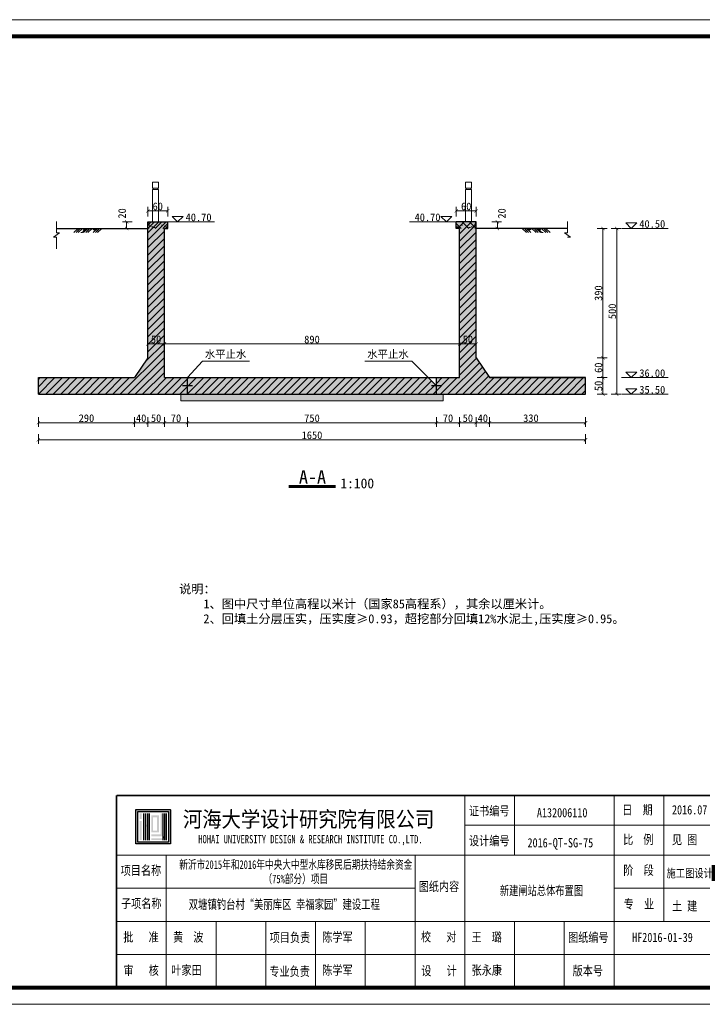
# Model space of a CAD drawing. Extents: x -13074 to 1448651, y 3648755 to 8081248.
# Tile 3 of 173: x 466151 to 466357, y 3853831 to 3854128. Entities that reach past the tile are written whole.
import ezdxf

# ---------------------------------------------------------------- set-up
doc = ezdxf.new("R2010")
doc.units = 0
doc.header["$PDMODE"] = 32
doc.header["$PDSIZE"] = 0.2
doc.layers.get('0').update_dxf_attribs({"linetype": 'CONTINUOUS'})
doc.layers.get('Defpoints').update_dxf_attribs({"linetype": 'CONTINUOUS'})
for name, color, linetype, lineweight in [('0.09折线', 6, 'CONTINUOUS', 9), ('0.09标注线', 3, 'CONTINUOUS', 9), ('0.13填充', 8, 'CONTINUOUS', 9), ('0.30粗线', 7, 'CONTINUOUS', 30), ('SHEET', 1, 'CONTINUOUS', 15), ('文字', 7, 'CONTINUOUS', 15), ('新建路', 7, 'CONTINUOUS', 40), ('细实线', 3, 'CONTINUOUS', 20)]:
    doc.layers.add(name, color=color, linetype=linetype, lineweight=lineweight)
doc.layers.add('HOHAITK', color=7, linetype='CONTINUOUS')
doc.styles.add('-仿宋_GB2312', font='FangSong_GB2312.ttf')
doc.styles.add('FHZ', font='FangSong_GB2312.ttf', dxfattribs={"width": 0.707, "height": 300})
doc.styles.add('HOHAITK', font='simhei.ttf')
doc.dimstyles.new('zzzz STANDARD', dxfattribs={"dimtxt": 2.3, "dimasz": 1, "dimexe": 1.25, "dimexo": 1.5, "dimgap": 0.2, "dimtad": 1, "dimdec": 0, "dimlfac": 10, "dimzin": 0, "dimdsep": 46, "dimtxsty": '-仿宋_GB2312', "dimblk": 'ARCHTICK', "dimcen": 0.09, "dimadec": 0, "dimazin": 0, "dimtfac": 1, "dimtdec": 0, "dimtix": 1, "dimtmove": 2, "dimatfit": 3, "dimfxl": 1.7, "dimfxlon": 1, "dimtolj": 1, "dimtzin": 0, "dimlwd": 9, "dimlwe": 9, "dimarcsym": 0})

# ---------------------------------------------------------------- blocks, each defined once
blk = doc.blocks.new('c')
at = {"layer": 'HOHAITK', "ltscale": 1000}
h = blk.add_hatch(color=7, dxfattribs=at)
h.paths.add_polyline_path([(566402.2, 3845782.65, 0.414214), (566402.38, 3845782.82), (566402.38, 3845803.27, 0.414214), (566402.2, 3845803.44), (566381.75, 3845803.44, 0.414214), (566381.58, 3845803.27), (566381.58, 3845782.82, 0.414214), (566381.75, 3845782.65)])
h.paths.add_polyline_path([(566382.73, 3845783.8), (566382.73, 3845802.29), (566401.22, 3845802.29), (566401.22, 3845783.8)], flags=16)
at = {"layer": 'HOHAITK'}
h = blk.add_hatch(color=7, dxfattribs=at)
h.paths.add_polyline_path([(566385.04, 3845801.13), (566383.89, 3845801.13), (566383.89, 3845799.98), (566385.04, 3845799.98)])
h.paths.add_polyline_path([(566385.04, 3845799.98), (566383.89, 3845799.98), (566383.89, 3845798.82), (566385.04, 3845798.82)])
h.paths.add_polyline_path([(566385.04, 3845798.82), (566383.89, 3845798.82), (566383.89, 3845797.67), (566385.04, 3845797.67)])
h.paths.add_polyline_path([(566385.04, 3845796.51), (566383.89, 3845796.51), (566383.89, 3845795.36), (566385.04, 3845795.36)])
h.paths.add_polyline_path([(566385.04, 3845795.36), (566383.89, 3845795.36), (566383.89, 3845794.2), (566385.04, 3845794.2)])
h.paths.add_polyline_path([(566385.04, 3845794.2), (566383.89, 3845794.2), (566383.89, 3845793.05), (566385.04, 3845793.05)])
h.paths.add_polyline_path([(566385.04, 3845793.05), (566383.89, 3845793.05), (566383.89, 3845791.89), (566385.04, 3845791.89)])
h.paths.add_polyline_path([(566385.04, 3845791.89), (566383.89, 3845791.89), (566383.89, 3845790.73), (566385.04, 3845790.73)])
h.paths.add_polyline_path([(566385.04, 3845790.73), (566383.89, 3845790.73), (566383.89, 3845789.58), (566385.04, 3845789.58)])
h.paths.add_polyline_path([(566385.04, 3845789.58), (566383.89, 3845789.58), (566383.89, 3845788.42), (566385.04, 3845788.42)])
h.paths.add_polyline_path([(566385.04, 3845788.42), (566383.89, 3845788.42), (566383.89, 3845787.27), (566385.04, 3845787.27)])
h.paths.add_polyline_path([(566385.04, 3845787.27), (566383.89, 3845787.27), (566383.89, 3845786.11), (566385.04, 3845786.11)])
h.paths.add_polyline_path([(566385.04, 3845786.11), (566383.89, 3845786.11), (566383.89, 3845784.96), (566385.04, 3845784.96)])
h = blk.add_hatch(color=7, dxfattribs=at)
h.paths.add_polyline_path([(566387.36, 3845801.13), (566386.2, 3845801.13), (566386.2, 3845799.98), (566387.36, 3845799.98)])
h.paths.add_polyline_path([(566387.36, 3845799.98), (566386.2, 3845799.98), (566386.2, 3845798.82), (566387.36, 3845798.82)])
h.paths.add_polyline_path([(566387.36, 3845798.82), (566386.2, 3845798.82), (566386.2, 3845797.67), (566387.36, 3845797.67)])
h.paths.add_polyline_path([(566387.36, 3845797.67), (566386.2, 3845797.67), (566386.2, 3845796.51), (566387.36, 3845796.51)])
h.paths.add_polyline_path([(566387.36, 3845796.51), (566386.2, 3845796.51), (566386.2, 3845795.36), (566387.36, 3845795.36)])
h.paths.add_polyline_path([(566387.36, 3845795.36), (566386.2, 3845795.36), (566386.2, 3845794.2), (566387.36, 3845794.2)])
h.paths.add_polyline_path([(566387.36, 3845794.2), (566386.2, 3845794.2), (566386.2, 3845793.05), (566387.36, 3845793.05)])
h.paths.add_polyline_path([(566387.36, 3845793.05), (566386.2, 3845793.05), (566386.2, 3845791.89), (566387.36, 3845791.89)])
h.paths.add_polyline_path([(566387.36, 3845791.89), (566386.2, 3845791.89), (566386.2, 3845790.73), (566387.36, 3845790.73)])
h.paths.add_polyline_path([(566387.36, 3845790.73), (566386.2, 3845790.73), (566386.2, 3845789.58), (566387.36, 3845789.58)])
h.paths.add_polyline_path([(566387.36, 3845789.58), (566386.2, 3845789.58), (566386.2, 3845788.42), (566387.36, 3845788.42)])
h.paths.add_polyline_path([(566387.36, 3845788.42), (566386.2, 3845788.42), (566386.2, 3845787.27), (566387.36, 3845787.27)])
h.paths.add_polyline_path([(566387.36, 3845787.27), (566386.2, 3845787.27), (566386.2, 3845786.11), (566387.36, 3845786.11)])
h.paths.add_polyline_path([(566387.36, 3845786.11), (566386.2, 3845786.11), (566386.2, 3845784.96), (566387.36, 3845784.96)])
h = blk.add_hatch(color=7, dxfattribs=at)
h.paths.add_polyline_path([(566388.51, 3845794.2), (566387.36, 3845794.2), (566387.36, 3845793.05), (566388.51, 3845793.05)])
h.paths.add_polyline_path([(566389.67, 3845794.2), (566388.51, 3845794.2), (566388.51, 3845793.05), (566389.67, 3845793.05)])
h.paths.add_polyline_path([(566389.67, 3845795.36), (566388.51, 3845795.36), (566388.51, 3845794.2), (566389.67, 3845794.2)])
h.paths.add_polyline_path([(566389.67, 3845796.51), (566388.51, 3845796.51), (566388.51, 3845795.36), (566389.67, 3845795.36)])
h.paths.add_polyline_path([(566389.67, 3845797.67), (566388.51, 3845797.67), (566388.51, 3845796.51), (566389.67, 3845796.51)])
h.paths.add_polyline_path([(566389.67, 3845798.82), (566388.51, 3845798.82), (566388.51, 3845797.67), (566389.67, 3845797.67)])
h.paths.add_polyline_path([(566389.67, 3845799.98), (566388.51, 3845799.98), (566388.51, 3845798.82), (566389.67, 3845798.82)])
h.paths.add_polyline_path([(566389.67, 3845801.13), (566388.51, 3845801.13), (566388.51, 3845799.98), (566389.67, 3845799.98)])
h.paths.add_polyline_path([(566389.67, 3845793.05), (566388.51, 3845793.05), (566388.51, 3845791.89), (566389.67, 3845791.89)])
h.paths.add_polyline_path([(566389.67, 3845791.89), (566388.51, 3845791.89), (566388.51, 3845790.73), (566389.67, 3845790.73)])
h.paths.add_polyline_path([(566389.67, 3845790.73), (566388.51, 3845790.73), (566388.51, 3845789.58), (566389.67, 3845789.58)])
h.paths.add_polyline_path([(566389.67, 3845789.58), (566388.51, 3845789.58), (566388.51, 3845788.42), (566389.67, 3845788.42)])
h.paths.add_polyline_path([(566389.67, 3845788.42), (566388.51, 3845788.42), (566388.51, 3845787.27), (566389.67, 3845787.27)])
h.paths.add_polyline_path([(566389.67, 3845787.27), (566388.51, 3845787.27), (566388.51, 3845786.11), (566389.67, 3845786.11)])
h.paths.add_polyline_path([(566389.67, 3845786.11), (566388.51, 3845786.11), (566388.51, 3845784.96), (566389.67, 3845784.96)])
h = blk.add_hatch(color=7, dxfattribs=at)
h.paths.add_polyline_path([(566391.98, 3845788.42), (566390.82, 3845788.42), (566390.82, 3845787.27), (566391.98, 3845787.27)])
h.paths.add_polyline_path([(566393.13, 3845788.42), (566391.98, 3845788.42), (566391.98, 3845787.27), (566393.13, 3845787.27)])
h.paths.add_polyline_path([(566394.29, 3845788.42), (566393.13, 3845788.42), (566393.13, 3845787.27), (566394.29, 3845787.27)])
h.paths.add_polyline_path([(566395.44, 3845788.42), (566394.29, 3845788.42), (566394.29, 3845787.27), (566395.44, 3845787.27)])
h.paths.add_polyline_path([(566396.6, 3845788.42), (566395.44, 3845788.42), (566395.44, 3845787.27), (566396.6, 3845787.27)])
h.paths.add_polyline_path([(566397.75, 3845788.42), (566396.6, 3845788.42), (566396.6, 3845787.27), (566397.75, 3845787.27)])
h.paths.add_polyline_path([(566397.75, 3845789.58), (566396.6, 3845789.58), (566396.6, 3845788.42), (566397.75, 3845788.42)])
h.paths.add_polyline_path([(566397.75, 3845790.73), (566396.6, 3845790.73), (566396.6, 3845789.58), (566397.75, 3845789.58)])
h.paths.add_polyline_path([(566397.75, 3845791.89), (566396.6, 3845791.89), (566396.6, 3845790.73), (566397.75, 3845790.73)])
h.paths.add_polyline_path([(566397.75, 3845793.05), (566396.6, 3845793.05), (566396.6, 3845791.89), (566397.75, 3845791.89)])
h.paths.add_polyline_path([(566397.75, 3845794.2), (566396.6, 3845794.2), (566396.6, 3845793.05), (566397.75, 3845793.05)])
h.paths.add_polyline_path([(566397.75, 3845795.36), (566396.6, 3845795.36), (566396.6, 3845794.2), (566397.75, 3845794.2)])
h.paths.add_polyline_path([(566397.75, 3845796.51), (566396.6, 3845796.51), (566396.6, 3845795.36), (566397.75, 3845795.36)])
h.paths.add_polyline_path([(566397.75, 3845797.67), (566396.6, 3845797.67), (566396.6, 3845796.51), (566397.75, 3845796.51)])
h.paths.add_polyline_path([(566397.75, 3845798.82), (566396.6, 3845798.82), (566396.6, 3845797.67), (566397.75, 3845797.67)])
h.paths.add_polyline_path([(566397.75, 3845799.98), (566396.6, 3845799.98), (566396.6, 3845798.82), (566397.75, 3845798.82)])
h.paths.add_polyline_path([(566397.75, 3845801.13), (566396.6, 3845801.13), (566396.6, 3845799.98), (566397.75, 3845799.98)])
h.paths.add_polyline_path([(566391.98, 3845786.11), (566390.82, 3845786.11), (566390.82, 3845784.96), (566391.98, 3845784.96)])
h.paths.add_polyline_path([(566393.13, 3845786.11), (566391.98, 3845786.11), (566391.98, 3845784.96), (566393.13, 3845784.96)])
h.paths.add_polyline_path([(566394.29, 3845786.11), (566393.13, 3845786.11), (566393.13, 3845784.96), (566394.29, 3845784.96)])
h.paths.add_polyline_path([(566395.44, 3845786.11), (566394.29, 3845786.11), (566394.29, 3845784.96), (566395.44, 3845784.96)])
h.paths.add_polyline_path([(566396.6, 3845786.11), (566395.44, 3845786.11), (566395.44, 3845784.96), (566396.6, 3845784.96)])
h.paths.add_polyline_path([(566397.75, 3845786.11), (566396.6, 3845786.11), (566396.6, 3845784.96), (566397.75, 3845784.96)])
h.paths.add_polyline_path([(566398.91, 3845786.11), (566397.75, 3845786.11), (566397.75, 3845784.96), (566398.91, 3845784.96)])
h.paths.add_polyline_path([(566400.07, 3845786.11), (566398.91, 3845786.11), (566398.91, 3845784.96), (566400.07, 3845784.96)])
h.paths.add_polyline_path([(566400.07, 3845787.27), (566398.91, 3845787.27), (566398.91, 3845786.11), (566400.07, 3845786.11)])
h.paths.add_polyline_path([(566400.07, 3845788.42), (566398.91, 3845788.42), (566398.91, 3845787.27), (566400.07, 3845787.27)])
h.paths.add_polyline_path([(566400.07, 3845789.58), (566398.91, 3845789.58), (566398.91, 3845788.42), (566400.07, 3845788.42)])
h.paths.add_polyline_path([(566400.07, 3845790.73), (566398.91, 3845790.73), (566398.91, 3845789.58), (566400.07, 3845789.58)])
h.paths.add_polyline_path([(566400.07, 3845791.89), (566398.91, 3845791.89), (566398.91, 3845790.73), (566400.07, 3845790.73)])
h.paths.add_polyline_path([(566400.07, 3845793.05), (566398.91, 3845793.05), (566398.91, 3845791.89), (566400.07, 3845791.89)])
h.paths.add_polyline_path([(566400.07, 3845794.2), (566398.91, 3845794.2), (566398.91, 3845793.05), (566400.07, 3845793.05)])
h.paths.add_polyline_path([(566400.07, 3845795.36), (566398.91, 3845795.36), (566398.91, 3845794.2), (566400.07, 3845794.2)])
h.paths.add_polyline_path([(566400.07, 3845796.51), (566398.91, 3845796.51), (566398.91, 3845795.36), (566400.07, 3845795.36)])
h.paths.add_polyline_path([(566400.07, 3845797.67), (566398.91, 3845797.67), (566398.91, 3845796.51), (566400.07, 3845796.51)])
h.paths.add_polyline_path([(566400.07, 3845798.82), (566398.91, 3845798.82), (566398.91, 3845797.67), (566400.07, 3845797.67)])
h.paths.add_polyline_path([(566400.07, 3845799.98), (566398.91, 3845799.98), (566398.91, 3845798.82), (566400.07, 3845798.82)])
h.paths.add_polyline_path([(566400.07, 3845801.13), (566398.91, 3845801.13), (566398.91, 3845799.98), (566400.07, 3845799.98)])
h = blk.add_hatch(color=7, dxfattribs=at)
h.paths.add_polyline_path([(566391.98, 3845790.73), (566390.82, 3845790.73), (566390.82, 3845789.58), (566391.98, 3845789.58)])
h.paths.add_polyline_path([(566393.13, 3845790.73), (566391.98, 3845790.73), (566391.98, 3845789.58), (566393.13, 3845789.58)])
h.paths.add_polyline_path([(566394.29, 3845790.73), (566393.13, 3845790.73), (566393.13, 3845789.58), (566394.29, 3845789.58)])
h.paths.add_polyline_path([(566395.44, 3845790.73), (566394.29, 3845790.73), (566394.29, 3845789.58), (566395.44, 3845789.58)])
h.paths.add_polyline_path([(566395.44, 3845791.89), (566394.29, 3845791.89), (566394.29, 3845790.73), (566395.44, 3845790.73)])
h.paths.add_polyline_path([(566395.44, 3845793.05), (566394.29, 3845793.05), (566394.29, 3845791.89), (566395.44, 3845791.89)])
h.paths.add_polyline_path([(566395.44, 3845794.2), (566394.29, 3845794.2), (566394.29, 3845793.05), (566395.44, 3845793.05)])
h.paths.add_polyline_path([(566395.44, 3845795.36), (566394.29, 3845795.36), (566394.29, 3845794.2), (566395.44, 3845794.2)])
h.paths.add_polyline_path([(566395.44, 3845796.51), (566394.29, 3845796.51), (566394.29, 3845795.36), (566395.44, 3845795.36)])
h.paths.add_polyline_path([(566395.44, 3845797.67), (566394.29, 3845797.67), (566394.29, 3845796.51), (566395.44, 3845796.51)])
h.paths.add_polyline_path([(566395.44, 3845798.82), (566394.29, 3845798.82), (566394.29, 3845797.67), (566395.44, 3845797.67)])
h.paths.add_polyline_path([(566395.44, 3845799.98), (566394.29, 3845799.98), (566394.29, 3845798.82), (566395.44, 3845798.82)])
h.paths.add_polyline_path([(566394.29, 3845799.98), (566393.13, 3845799.98), (566393.13, 3845798.82), (566394.29, 3845798.82)])
h.paths.add_polyline_path([(566393.13, 3845799.98), (566391.98, 3845799.98), (566391.98, 3845798.82), (566393.13, 3845798.82)])
h.paths.add_polyline_path([(566391.98, 3845799.98), (566390.82, 3845799.98), (566390.82, 3845798.82), (566391.98, 3845798.82)])
h.paths.add_polyline_path([(566391.98, 3845798.82), (566390.82, 3845798.82), (566390.82, 3845797.67), (566391.98, 3845797.67)])
h.paths.add_polyline_path([(566391.98, 3845797.67), (566390.82, 3845797.67), (566390.82, 3845796.51), (566391.98, 3845796.51)])
h.paths.add_polyline_path([(566391.98, 3845796.51), (566390.82, 3845796.51), (566390.82, 3845795.36), (566391.98, 3845795.36)])
h.paths.add_polyline_path([(566391.98, 3845795.36), (566390.82, 3845795.36), (566390.82, 3845794.2), (566391.98, 3845794.2)])
h.paths.add_polyline_path([(566391.98, 3845794.2), (566390.82, 3845794.2), (566390.82, 3845793.05), (566391.98, 3845793.05)])
h.paths.add_polyline_path([(566391.98, 3845793.05), (566390.82, 3845793.05), (566390.82, 3845791.89), (566391.98, 3845791.89)])
h.paths.add_polyline_path([(566391.98, 3845791.89), (566390.82, 3845791.89), (566390.82, 3845790.73), (566391.98, 3845790.73)])
blk.add_hatch(color=7, dxfattribs=at).paths.add_polyline_path([(566398.91, 3845787.27), (566397.75, 3845787.27), (566397.75, 3845786.11), (566398.91, 3845786.11)])
at = {"layer": 'HOHAITK', "color": 7}
for p, q in [((566386.2, 3845801.13), (566386.2, 3845784.96)), ((566387.36, 3845801.13), (566387.36, 3845784.96)), ((566388.51, 3845801.13), (566388.51, 3845784.96)), ((566389.67, 3845801.13), (566389.67, 3845784.96)), ((566397.75, 3845801.13), (566397.75, 3845784.96)), ((566398.91, 3845801.13), (566398.91, 3845784.96)), ((566400.07, 3845784.96), (566400.07, 3845801.13))]:
    blk.add_line(p, q, dxfattribs=at)
for points in [[(566381.75, 3845803.44), (566402.2, 3845803.44, -0.414214), (566402.38, 3845803.27), (566402.38, 3845782.82, -0.414214), (566402.2, 3845782.65), (566381.75, 3845782.65, -0.414214), (566381.58, 3845782.82), (566381.58, 3845803.27, -0.414214)], [(566382.91, 3845802.29), (566401.05, 3845802.29, -0.414214), (566401.22, 3845802.11), (566401.22, 3845783.98, -0.414214), (566401.05, 3845783.8), (566382.91, 3845783.8, -0.414214), (566382.73, 3845783.98), (566382.73, 3845802.11, -0.414214)]]:
    blk.add_lwpolyline(points, format="xyb", close=True, dxfattribs=at)
at = {"layer": 'SHEET', "color": 7}
for p, q in [((566579.92, 3845775.93), (566579.92, 3845811.92)), ((566609.92, 3845775.93), (566609.92, 3845811.92)), ((566669.92, 3845775.93), (566669.92, 3845811.92)), ((566699.92, 3845735.93), (566699.92, 3845811.92)), ((566729.91, 3845793.92), (566579.92, 3845793.92)), ((566369.93, 3845775.93), (566729.91, 3845775.93)), ((566369.93, 3845695.93), (566369.93, 3845775.93)), ((566369.93, 3845775.93), (566519.92, 3845775.93)), ((566399.93, 3845695.93), (566399.93, 3845775.93)), ((566549.92, 3845695.93), (566549.92, 3845775.93)), ((566579.92, 3845695.93), (566579.92, 3845775.93)), ((566669.92, 3845695.93), (566669.92, 3845775.93)), ((566669.92, 3845735.93), (566669.92, 3845775.93)), ((566369.93, 3845755.93), (566549.92, 3845755.93)), ((566669.92, 3845755.93), (566729.91, 3845755.93)), ((566369.93, 3845735.93), (566729.91, 3845735.93)), ((566429.93, 3845695.93), (566429.93, 3845735.93)), ((566459.93, 3845695.93), (566459.93, 3845735.93)), ((566489.92, 3845695.93), (566489.92, 3845735.93)), ((566519.92, 3845695.93), (566519.92, 3845735.93)), ((566609.92, 3845695.93), (566609.92, 3845735.93)), ((566639.92, 3845695.93), (566639.92, 3845735.93)), ((566369.93, 3845715.93), (566729.91, 3845715.93)), ((566369.93, 3845715.93), (566729.91, 3845715.93))]:
    blk.add_line(p, q, dxfattribs=at)
at = {"layer": 'SHEET', "color": 5}
blk.add_lwpolyline([(566739.91, 3845685.93), (565899.95, 3845685.93), (565899.95, 3846279.9), (566739.91, 3846279.9)], close=True, dxfattribs=at)
at = {"layer": 'SHEET', "color": 5, "const_width": 2.4}
blk.add_lwpolyline([(565949.95, 3846269.9), (566729.91, 3846269.9), (566729.91, 3845695.93), (565949.95, 3845695.93)], close=True, dxfattribs=at)
at = {"layer": 'SHEET', "color": 7, "const_width": 1}
for points in [[(566369.93, 3845695.93), (566369.93, 3845811.92)], [(566369.93, 3845811.92), (566729.91, 3845811.92)]]:
    blk.add_lwpolyline(points, dxfattribs=at)
at = {"layer": 'HOHAITK', "color": 7, "style": 'HOHAITK'}
for s, height, width, p in [('河海大学设计研究院有限公司', 9.4996, 0.9, (566409.94, 3845792.83)), ('HOHAI UNIVERSITY DESIGN & RESEARCH INSTITUTE CO.,LTD.', 4.9998, 0.75, (566419.24, 3845783.05))]:
    blk.add_text(s, height=height, dxfattribs=dict(at, width=width)).set_placement(p)
at = {"layer": 'SHEET', "color": 7, "style": 'FHZ', "width": 0.8}
for s, height, p in [('证书编号', 5.6, (566582.42, 3845799.82)), ('日  期', 5.6, (566674.83, 3845800.46)), ('2016.07', 5.6, (566704.83, 3845800.46)), ('A132006110', 5.6, (566623.38, 3845798.75)), ('设计编号', 5.6, (566582.43, 3845781.82)), ('比  例', 5.6, (566675.36, 3845782.58)), ('见 图', 5.6, (566704.83, 3845782.47)), ('2016-QT-SG-75', 5.5998, (566617.72, 3845780.6)), ('项目名称', 5.6, (566372.4, 3845763.95)), ('阶  段', 5.6, (566675.49, 3845764.04)), ('施工图设计', 5, (566701.52, 3845762.47)), ('图纸内容', 5.6, (566552.1, 3845754.23)), ('子项名称', 5.6, (566372.61, 3845743.95)), ('专  业', 5.6, (566675.74, 3845743.69)), ('土 建', 5.6, (566704.83, 3845742.47)), ('批   准', 5.6, (566373.99, 3845723.72)), ('黄  波', 5.6, (566403.99, 3845723.72)), ('项目负责', 5.6, (566462.24, 3845723.47)), ('陈学军', 5.6, (566493.98, 3845723.72)), ('校   对', 5.6, (566553.46, 3845723.85)), ('王  璐', 5.6, (566583.98, 3845723.72)), ('图纸编号', 5.6, (566642.16, 3845723.51)), ('HF2016-01-39', 5.5998, (566680.82, 3845723.51)), ('审   核', 5.6, (566374.06, 3845703.6)), ('叶家田', 5.6, (566402.95, 3845703.72)), ('专业负责', 5.6, (566462.1, 3845703)), ('陈学军', 5.6, (566493.98, 3845703.72)), ('设   计', 5.6, (566553.69, 3845703.37)), ('张永康', 5.6, (566583.98, 3845703.72)), ('版本号', 5.6, (566644.93, 3845703.37))]:
    blk.add_text(s, height=height, dxfattribs=at).set_placement(p)
at = {"layer": 'SHEET', "color": 7, "char_height": 5.5998, "attachment_point": 5, "style": 'FHZ'}
for s, insert, width in [('{\\H0.9259X;\\W0.72;新沂市2015年和2016年中央大中型水库移民后期扶持结余资金 （75%部分）项目  \\H1.08X;            }', (566478.01, 3845765.56), 149.9938), ('{\\W0.71;新建闸站总体布置图}', (566626.11, 3845754.26), 89.9963), ('{\\W0.72;双塘镇钓台村“美丽库区 幸福家园”建设工程}', (566471.09, 3845745.93), 149.9938)]:
    blk.add_mtext(s, dxfattribs=dict(at, insert=insert, width=width))
blk = doc.blocks.new('_ARCHTICK')
at = {"color": 0, "linetype": 'ByBlock', "const_width": 0.15}
blk.add_lwpolyline([(-0.5, -0.5), (0.5, 0.5)], dxfattribs=at)
blk = doc.blocks.new('*D1273')
at = {"layer": 'Defpoints', "color": 0, "linetype": 'Continuous', "lineweight": 13}
for p in [(466288.92, 3854064.58), (466321.92, 3854014.58), (466331.3, 3854014.58)]:
    blk.add_point(p, dxfattribs=at)
at = {"layer": '新建路', "color": 0, "linetype": 'Continuous', "lineweight": 9}
for p, q in [((466329.6, 3854064.58), (466332.55, 3854064.58)), ((466331.3, 3854064.58), (466331.3, 3854014.58)), ((466329.6, 3854014.58), (466332.55, 3854014.58))]:
    blk.add_line(p, q, dxfattribs=at)
for p, rotation in [((466331.3, 3854064.58), 90), ((466331.3, 3854014.58), 270)]:
    blk.add_blockref('_ARCHTICK', p, dxfattribs=dict(at, rotation=rotation))
at = {"layer": '新建路', "color": 0, "linetype": 'Continuous', "lineweight": 13, "insert": (466329.95, 3854039.58), "char_height": 2.3, "attachment_point": 5, "rotation": 90, "style": '-仿宋_GB2312'}
blk.add_mtext('\\A1;500', dxfattribs=at)
blk = doc.blocks.new('*D1336')
at = {"layer": 'Defpoints', "color": 0, "linetype": 'Continuous', "lineweight": 13}
for p in [(466189.92, 3854069.88), (466189.92, 3854066.58), (466195.92, 3854066.58)]:
    blk.add_point(p, dxfattribs=at)
at = {"layer": '新建路', "color": 0, "linetype": 'Continuous', "lineweight": 9}
for p, q in [((466189.92, 3854068.18), (466189.92, 3854071.13)), ((466195.92, 3854068.18), (466195.92, 3854071.13)), ((466195.92, 3854069.88), (466189.92, 3854069.88))]:
    blk.add_line(p, q, dxfattribs=at)
at = {"layer": '新建路', "color": 0, "linetype": 'Continuous', "lineweight": 9, "rotation": 180}
blk.add_blockref('_ARCHTICK', (466189.92, 3854069.88), dxfattribs=at)
at = {"layer": '新建路', "color": 0, "linetype": 'Continuous', "lineweight": 9}
blk.add_blockref('_ARCHTICK', (466195.92, 3854069.88), dxfattribs=at)
at = {"layer": '新建路', "color": 0, "linetype": 'Continuous', "lineweight": 13, "insert": (466192.92, 3854071.23), "char_height": 2.3, "attachment_point": 5, "style": '-仿宋_GB2312'}
blk.add_mtext('\\A1;60', dxfattribs=at)
blk = doc.blocks.new('*D1341')
at = {"layer": 'Defpoints', "color": 0, "linetype": 'Continuous', "lineweight": 13}
for p in [(466288.92, 3854025.58), (466292.92, 3854019.58), (466327.14, 3854019.58)]:
    blk.add_point(p, dxfattribs=at)
at = {"layer": '新建路', "color": 0, "linetype": 'Continuous', "lineweight": 9}
for p, q in [((466325.44, 3854025.58), (466328.39, 3854025.58)), ((466327.14, 3854025.58), (466327.14, 3854019.58)), ((466325.44, 3854019.58), (466328.39, 3854019.58))]:
    blk.add_line(p, q, dxfattribs=at)
for p, rotation in [((466327.14, 3854025.58), 90), ((466327.14, 3854019.58), 270)]:
    blk.add_blockref('_ARCHTICK', p, dxfattribs=dict(at, rotation=rotation))
at = {"layer": '新建路', "color": 0, "linetype": 'Continuous', "lineweight": 13, "insert": (466325.79, 3854022.58), "char_height": 2.3, "attachment_point": 5, "rotation": 90, "style": '-仿宋_GB2312'}
blk.add_mtext('\\A1;60', dxfattribs=at)

msp = doc.modelspace()

# ---------------------------------------------------------------- hatches: boundary and pattern name
at = {"layer": '0.09标注线', "linetype": 'Continuous', "lineweight": 13}
h = msp.add_hatch(dxfattribs=at)
h.set_pattern_fill('AR-CONC', color=256, scale=0.02, style=0)
h.set_pattern_definition([(50, (466156.917, 3854014.58), (3.643693, -0.31878), [0.381, -4.191]), (355, (466156.917, 3854014.58), (-0.70486, 3.82113), [0.3048, -3.3528]), (100.451, (466157.2208, 3854014.5535), (2.93885, 3.502334), [0.3238, -3.5618]), (46.1842, (466156.917, 3854015.596), (5.42158, -0.84085), [0.5715, -6.2865]), (96.6356, (466157.369, 3854015.526), (4.74808, 4.94851), [0.4857, -5.3427]), (351.184, (466156.917, 3854015.596), (4.7481, 4.9485), [0.4572, -5.0292]), (21, (466157.425, 3854015.342), (3.0323, -2.04531), [0.381, -4.191]), (326, (466157.425, 3854015.342), (1.23604, 3.68376), [0.3048, -3.3528]), (71.4514, (466157.6778, 3854015.1717), (4.26833, 1.63846), [0.3238, -3.5618]), (37.5, (466156.9171, 3854014.5801), (0.061772, 1.691101), [0, -3.31216, 0, -3.4036, 0, -3.3655]), (7.5, (466156.9171, 3854014.5801), (1.336393, 2.003611), [0, -1.94056, 0, -3.23596, 0, -1.2827]), (327.5, (466155.7843, 3854014.5801), (2.711812, -0.114575), [0, -1.27, 0, -3.9624, 0, -5.2578]), (317.5, (466155.2763, 3854014.58), (2.962584, 0.50853), [0, -1.651, 0, -2.63144, 0, -3.7338])])
h.paths.add_polyline_path([(466201.917, 3854014.58), (466201.917, 3854019.58), (466194.917, 3854019.58), (466194.917, 3854064.58), (466195.917, 3854064.58), (466195.917, 3854066.58), (466189.917, 3854066.58), (466189.917, 3854025.58), (466185.917, 3854019.58), (466156.917, 3854019.58), (466156.917, 3854014.58)])
h.paths.add_polyline_path([(466201.917, 3854019.58), (466201.917, 3854014.58), (466276.917, 3854014.58), (466276.917, 3854017.08), (466274.46, 3854019.58)])
h.paths.add_polyline_path([(466321.917, 3854014.58), (466321.917, 3854019.58), (466292.917, 3854019.58), (466288.917, 3854025.58), (466288.917, 3854066.58), (466282.917, 3854066.58), (466282.917, 3854064.58), (466283.917, 3854064.58), (466283.917, 3854019.58), (466276.917, 3854019.58), (466276.917, 3854014.58)])
h.paths.add_polyline_path([(466190.487, 3854032.829), (466194.347, 3854032.829), (466194.347, 3854029.379), (466190.487, 3854029.379)], flags=24)
h.paths.add_polyline_path([(466284.487, 3854032.829), (466288.347, 3854032.829), (466288.347, 3854029.379), (466284.487, 3854029.379)], flags=24)
h = msp.add_hatch(dxfattribs=at)
h.set_pattern_fill('ANSI31', color=256, scale=0.5, style=0)
h.set_pattern_definition([(45, (466156.9171, 3854014.5801), (-1.122532, 1.122532), [])])
h.paths.add_polyline_path([(466283.917, 3854019.58), (466276.917, 3854019.58), (466276.917, 3854014.58), (466321.917, 3854014.58), (466321.917, 3854019.58), (466292.917, 3854019.58), (466288.917, 3854025.58), (466288.917, 3854066.58), (466282.917, 3854066.58), (466282.917, 3854064.58), (466283.917, 3854064.58)])
h.paths.add_polyline_path([(466201.917, 3854019.58), (466201.917, 3854014.58), (466276.917, 3854014.58), (466276.917, 3854017.08), (466274.46, 3854019.58)])
h.paths.add_polyline_path([(466201.917, 3854014.58), (466201.917, 3854019.58), (466194.917, 3854019.58), (466194.917, 3854064.58), (466195.917, 3854064.58), (466195.917, 3854066.58), (466189.917, 3854066.58), (466189.917, 3854025.58), (466185.917, 3854019.58), (466156.917, 3854019.58), (466156.917, 3854014.58)])
h.paths.add_polyline_path([(466284.487, 3854032.829), (466288.347, 3854032.829), (466288.347, 3854029.379), (466284.487, 3854029.379)], flags=24)
h.paths.add_polyline_path([(466190.487, 3854032.829), (466194.347, 3854032.829), (466194.347, 3854029.379), (466190.487, 3854029.379)], flags=24)
h = msp.add_hatch(dxfattribs=at)
h.set_pattern_fill('AR-CONC', color=256, scale=0.02, style=0)
h.set_pattern_definition([(50, (466189.917, 3854064.58), (3.6437, -0.3188), [0.381, -4.191]), (355, (466189.917, 3854064.58), (-0.7049, 3.8211), [0.3048, -3.3528]), (100.45, (466190.2208, 3854064.5535), (2.9389, 3.5023), [0.3238, -3.5618]), (46.18, (466189.917, 3854065.596), (5.4216, -0.841), [0.5715, -6.2865]), (96.64, (466190.369, 3854065.526), (4.748, 4.9485), [0.4857, -5.3427]), (351.18, (466189.917, 3854065.596), (4.748, 4.9485), [0.4572, -5.0292]), (21, (466190.425, 3854065.342), (3.0323, -2.0453), [0.381, -4.191]), (326, (466190.425, 3854065.342), (1.236, 3.6838), [0.3048, -3.3528]), (71.45, (466190.6778, 3854065.1717), (4.2683, 1.6385), [0.3238, -3.5618]), (37.5, (466189.9171, 3854064.5801), (0.06177, 1.6911), [0, -3.31216, 0, -3.4036, 0, -3.3655]), (7.5, (466189.9171, 3854064.5801), (1.3364, 2.0036), [0, -1.94056, 0, -3.23596, 0, -1.2827]), (327.5, (466188.7843, 3854064.5801), (2.7118, -0.11457), [0, -1.27, 0, -3.9624, 0, -5.2578]), (317.5, (466188.2763, 3854064.58), (2.9626, 0.5085), [0, -1.651, 0, -2.63144, 0, -3.7338])])
h.paths.add_polyline_path([(466195.917, 3854064.58), (466195.917, 3854066.58), (466189.917, 3854066.58), (466189.917, 3854064.58)])
h = msp.add_hatch(dxfattribs=at)
h.set_pattern_fill('ANSI31', color=256, scale=0.5, style=0)
h.set_pattern_definition([(45, (466189.9171, 3854064.5801), (-1.12253, 1.12253), [])])
h.paths.add_polyline_path([(466189.917, 3854066.58), (466189.917, 3854064.58), (466195.917, 3854064.58), (466195.917, 3854066.58)])
h = msp.add_hatch(dxfattribs=at)
h.set_pattern_fill('AR-CONC', color=256, scale=0.02, style=0)
h.set_pattern_definition([(130, (466288.917, 3854064.58), (-3.6437, -0.3188), [0.381, -4.191]), (185, (466288.917, 3854064.58), (0.7049, 3.8211), [0.3048, -3.3528]), (79.55, (466288.6135, 3854064.5535), (-2.9389, 3.5023), [0.3238, -3.5618]), (133.82, (466288.917, 3854065.596), (-5.4216, -0.841), [0.5715, -6.2865]), (83.36, (466288.4653, 3854065.526), (-4.748, 4.9485), [0.4857, -5.3427]), (188.82, (466288.917, 3854065.596), (-4.748, 4.9485), [0.4572, -5.0292]), (159, (466288.409, 3854065.342), (-3.0323, -2.0453), [0.381, -4.191]), (214, (466288.409, 3854065.342), (-1.236, 3.6838), [0.3048, -3.3528]), (108.55, (466288.1564, 3854065.1717), (-4.2683, 1.6385), [0.3238, -3.5618]), (142.5, (466288.9171, 3854064.5801), (-0.06177, 1.6911), [0, -3.31216, 0, -3.4036, 0, -3.3655]), (172.5, (466288.9171, 3854064.5801), (-1.3364, 2.0036), [0, -1.94056, 0, -3.23596, 0, -1.2827]), (212.5, (466290.05, 3854064.5801), (-2.7118, -0.11457), [0, -1.27, 0, -3.9624, 0, -5.2578]), (222.5, (466290.558, 3854064.58), (-2.9626, 0.5085), [0, -1.651, 0, -2.63144, 0, -3.7338])])
h.paths.add_polyline_path([(466282.917, 3854064.58), (466282.917, 3854066.58), (466288.917, 3854066.58), (466288.917, 3854064.58)])
h = msp.add_hatch(dxfattribs=at)
h.set_pattern_fill('ANSI31', color=256, scale=0.5, style=0)
h.set_pattern_definition([(135, (466288.9171, 3854064.5801), (1.12253, 1.12253), [])])
h.paths.add_polyline_path([(466288.917, 3854066.58), (466288.917, 3854064.58), (466282.917, 3854064.58), (466282.917, 3854066.58)])
h = msp.add_hatch(dxfattribs=at)
h.set_pattern_fill('AR-SAND', color=256, scale=0.03, style=0)
h.set_pattern_definition([(37.5, (466199.9171, 3854012.5801), (-0.048001, 1.46824), [0, -1.15824, 0, -1.2954, 0, -1.23825]), (7.5, (466199.9171, 3854012.5801), (1.34857, 2.150475), [0, -0.62484, 0, -1.04394, 0, -0.40005]), (327.5, (466198.9799, 3854012.5801), (2.372977, 0.004312), [0, -0.381, 0, -1.3716, 0, -1.7907]), (317.5, (466198.9799, 3854012.5801), (2.29067, 0.66879), [0, -0.1905, 0, -0.89916, 0, -1.0287])])
h.paths.add_polyline_path([(466278.917, 3854014.58), (466199.917, 3854014.58), (466199.917, 3854012.58), (466278.917, 3854012.58)])
at = {"layer": '0.13填充'}
h = msp.add_hatch(color=256, dxfattribs=at)
edge = h.paths.add_edge_path()
edge.add_ellipse((466170.861, 3854064.71), major_axis=(0, -0.687), ratio=0.9642642, start_angle=280.8773, end_angle=439.1227)
edge.add_line((466171.512, 3854064.58), (466170.21, 3854064.58))
h = msp.add_hatch(color=256, dxfattribs=at)
edge = h.paths.add_edge_path()
edge.add_ellipse((466173.777, 3854064.71), major_axis=(0, -0.687), ratio=0.9642642, start_angle=280.8773, end_angle=439.1227)
edge.add_line((466174.428, 3854064.58), (466173.126, 3854064.58))
h = msp.add_hatch(color=256, dxfattribs=at)
edge = h.paths.add_edge_path()
edge.add_ellipse((466305.058, 3854064.71), major_axis=(0, -0.687), ratio=0.9642642, start_angle=-79.1227, end_angle=79.1227, ccw=False)
edge.add_line((466304.407, 3854064.58), (466305.709, 3854064.58))
h = msp.add_hatch(color=256, dxfattribs=at)
edge = h.paths.add_edge_path()
edge.add_ellipse((466307.973, 3854064.71), major_axis=(0, -0.687), ratio=0.9642642, start_angle=-79.1227, end_angle=79.1227, ccw=False)
edge.add_line((466307.322, 3854064.58), (466308.624, 3854064.58))

# ---------------------------------------------------------------- linework, layer by layer
at = {"layer": '0.09折线', "color": 7}
for p, q in [((466191.373, 3854076.78), (466191.373, 3854078.58)), ((466193.173, 3854078.58), (466191.373, 3854078.58)), ((466191.373, 3854076.78), (466191.373, 3854078.58)), ((466193.173, 3854078.58), (466191.373, 3854078.58)), ((466191.373, 3854076.78), (466191.373, 3854078.58)), ((466193.173, 3854078.58), (466191.373, 3854078.58)), ((466193.173, 3854076.78), (466193.173, 3854078.58)), ((466193.173, 3854076.78), (466193.173, 3854078.58)), ((466193.173, 3854076.78), (466193.173, 3854078.58)), ((466285.661, 3854076.78), (466285.661, 3854078.58)), ((466285.661, 3854078.58), (466287.461, 3854078.58)), ((466285.661, 3854076.78), (466285.661, 3854078.58)), ((466285.661, 3854078.58), (466287.461, 3854078.58)), ((466285.661, 3854076.78), (466285.661, 3854078.58)), ((466285.661, 3854078.58), (466287.461, 3854078.58)), ((466287.461, 3854076.78), (466287.461, 3854078.58)), ((466287.461, 3854076.78), (466287.461, 3854078.58)), ((466287.461, 3854076.78), (466287.461, 3854078.58)), ((466193.173, 3854076.78), (466191.373, 3854076.78)), ((466193.173, 3854076.78), (466191.373, 3854076.78)), ((466193.173, 3854076.78), (466191.373, 3854076.78)), ((466191.373, 3854066.58), (466191.373, 3854076.38)), ((466193.173, 3854076.38), (466191.373, 3854076.38)), ((466191.373, 3854066.58), (466191.373, 3854076.38)), ((466193.173, 3854076.38), (466191.373, 3854076.38)), ((466191.373, 3854066.58), (466191.373, 3854076.38)), ((466193.173, 3854076.38), (466191.373, 3854076.38)), ((466191.573, 3854076.38), (466191.573, 3854076.78)), ((466191.573, 3854076.38), (466191.573, 3854076.78)), ((466191.573, 3854076.38), (466191.573, 3854076.78)), ((466192.973, 3854076.38), (466192.973, 3854076.78)), ((466192.973, 3854076.38), (466192.973, 3854076.78)), ((466192.973, 3854076.38), (466192.973, 3854076.78)), ((466193.173, 3854076.38), (466193.173, 3854066.58)), ((466193.173, 3854076.38), (466193.173, 3854066.58)), ((466193.173, 3854076.38), (466193.173, 3854066.58)), ((466285.661, 3854076.78), (466287.461, 3854076.78)), ((466285.661, 3854076.78), (466287.461, 3854076.78)), ((466285.661, 3854076.78), (466287.461, 3854076.78)), ((466285.661, 3854076.38), (466287.461, 3854076.38)), ((466285.661, 3854076.38), (466285.661, 3854066.58)), ((466285.661, 3854076.38), (466287.461, 3854076.38)), ((466285.661, 3854076.38), (466285.661, 3854066.58)), ((466285.661, 3854076.38), (466287.461, 3854076.38)), ((466285.661, 3854076.38), (466285.661, 3854066.58)), ((466285.861, 3854076.38), (466285.861, 3854076.78)), ((466285.861, 3854076.38), (466285.861, 3854076.78)), ((466285.861, 3854076.38), (466285.861, 3854076.78)), ((466287.261, 3854076.38), (466287.261, 3854076.78)), ((466287.261, 3854076.38), (466287.261, 3854076.78)), ((466287.261, 3854076.38), (466287.261, 3854076.78)), ((466287.461, 3854066.58), (466287.461, 3854076.38)), ((466287.461, 3854066.58), (466287.461, 3854076.38)), ((466287.461, 3854066.58), (466287.461, 3854076.38))]:
    msp.add_line(p, q, dxfattribs=at)
at = {"layer": '0.09标注线'}
for p, q in [((466197.224, 3854068.233), (466198.877, 3854066.58)), ((466197.224, 3854068.233), (466200.53, 3854068.233)), ((466198.877, 3854066.58), (466200.53, 3854068.233)), ((466279.957, 3854066.58), (466278.304, 3854068.233)), ((466281.61, 3854068.233), (466278.304, 3854068.233)), ((466281.61, 3854068.233), (466279.957, 3854066.58)), ((466334.007, 3854066.233), (466335.66, 3854064.58)), ((466334.007, 3854066.233), (466337.314, 3854066.233)), ((466335.66, 3854064.58), (466337.314, 3854066.233)), ((466334.007, 3854021.233), (466335.66, 3854019.58)), ((466334.007, 3854021.233), (466337.314, 3854021.233)), ((466335.66, 3854019.58), (466337.314, 3854021.233)), ((466334.007, 3854016.233), (466335.66, 3854014.58)), ((466334.007, 3854016.233), (466337.314, 3854016.233)), ((466335.66, 3854014.58), (466337.314, 3854016.233))]:
    msp.add_line(p, q, dxfattribs=at)
at = {"layer": '0.09标注线', "linetype": 'Continuous', "lineweight": 13}
for p, q in [((466162.363, 3854063.256), (466162.363, 3854066.733)), ((466316.471, 3854063.256), (466316.471, 3854066.733)), ((466162.363, 3854058.468), (466162.363, 3854061.945)), ((466206.399, 3854024.601), (466201.917, 3854019.58)), ((466269.526, 3854024.601), (466276.917, 3854017.08)), ((466199.917, 3854012.58), (466199.917, 3854014.58)), ((466278.917, 3854012.58), (466278.917, 3854014.58)), ((466199.917, 3854012.58), (466278.917, 3854012.58))]:
    msp.add_line(p, q, dxfattribs=at)
at = {"layer": '0.09标注线', "ltscale": 0.005}
for p, q in [((466163.258, 3854063.256), (466161.468, 3854061.945)), ((466162.363, 3854063.256), (466163.258, 3854063.256)), ((466315.576, 3854063.256), (466317.366, 3854061.945)), ((466316.471, 3854063.256), (466315.576, 3854063.256)), ((466161.468, 3854061.945), (466162.363, 3854061.945)), ((466317.366, 3854061.945), (466316.471, 3854061.945))]:
    msp.add_line(p, q, dxfattribs=at)
at = {"layer": '0.09标注线', "color": 3, "lineweight": 9}
for p, q in [((466220.58, 3854024.601), (466206.399, 3854024.601)), ((466269.526, 3854024.601), (466255.345, 3854024.601))]:
    msp.add_line(p, q, dxfattribs=at)
at = {"layer": '0.13填充', "ltscale": 0.005}
msp.add_line((466232.398, 3853986.433), (466246.513, 3853986.433), dxfattribs=at)
at = {"layer": '0.13填充', "lineweight": 40, "ltscale": 0.005}
msp.add_line((466232.454, 3853986.98), (466246.475, 3853986.98), dxfattribs=at)
at = {"layer": '0.30粗线'}
for p, q in [((466189.917, 3854025.58), (466189.917, 3854066.58)), ((466189.917, 3854066.58), (466195.917, 3854066.58)), ((466195.917, 3854064.58), (466195.917, 3854066.58)), ((466288.917, 3854066.58), (466282.917, 3854066.58)), ((466282.917, 3854064.58), (466282.917, 3854066.58)), ((466288.917, 3854025.58), (466288.917, 3854066.58)), ((466162.363, 3854064.58), (466189.917, 3854064.58)), ((466194.917, 3854019.58), (466194.917, 3854064.58)), ((466194.917, 3854064.58), (466195.917, 3854064.58)), ((466283.917, 3854064.58), (466282.917, 3854064.58)), ((466283.917, 3854019.58), (466283.917, 3854064.58)), ((466316.471, 3854064.58), (466288.917, 3854064.58)), ((466189.917, 3854025.58), (466185.917, 3854019.58)), ((466288.917, 3854025.58), (466292.917, 3854019.58)), ((466156.917, 3854019.58), (466185.917, 3854019.58)), ((466156.917, 3854014.58), (466156.917, 3854019.58)), ((466194.917, 3854019.58), (466283.917, 3854019.58)), ((466201.917, 3854014.58), (466201.917, 3854019.58)), ((466276.917, 3854014.58), (466276.917, 3854019.58)), ((466292.917, 3854019.58), (466321.917, 3854019.58)), ((466321.917, 3854019.58), (466292.917, 3854019.58)), ((466321.917, 3854014.58), (466321.917, 3854019.58)), ((466156.917, 3854014.58), (466321.917, 3854014.58)), ((466203.417, 3854017.08), (466200.417, 3854017.08)), ((466278.417, 3854017.08), (466275.417, 3854017.08))]:
    msp.add_line(p, q, dxfattribs=at)
at = {"layer": '新建路', "color": 3, "linetype": 'Continuous', "lineweight": 13}
for p, q in [((466209.995, 3854066.58), (466195.917, 3854066.58)), ((466268.839, 3854066.58), (466282.917, 3854066.58)), ((466346.779, 3854064.58), (466332.7, 3854064.58)), ((466346.779, 3854019.58), (466332.7, 3854019.58)), ((466346.779, 3854014.58), (466332.7, 3854014.58))]:
    msp.add_line(p, q, dxfattribs=at)
at = {"layer": '细实线', "ltscale": 5}
for p, q in [((466168.874, 3854064.58), (466167.617, 3854063.323)), ((466169.539, 3854064.58), (466168.282, 3854063.323)), ((466170.204, 3854064.58), (466168.947, 3854063.323)), ((466171.789, 3854064.58), (466170.532, 3854063.323)), ((466172.455, 3854064.58), (466171.198, 3854063.323)), ((466173.12, 3854064.58), (466171.863, 3854063.323)), ((466174.705, 3854064.58), (466173.448, 3854063.323)), ((466175.37, 3854064.58), (466174.113, 3854063.323)), ((466176.036, 3854064.58), (466174.778, 3854063.323)), ((466302.799, 3854064.58), (466304.056, 3854063.323)), ((466303.464, 3854064.58), (466304.721, 3854063.323)), ((466304.129, 3854064.58), (466305.386, 3854063.323)), ((466305.714, 3854064.58), (466306.971, 3854063.323)), ((466306.38, 3854064.58), (466307.637, 3854063.323)), ((466307.045, 3854064.58), (466308.302, 3854063.323)), ((466308.63, 3854064.58), (466309.887, 3854063.323)), ((466309.295, 3854064.58), (466310.552, 3854063.323)), ((466309.96, 3854064.58), (466311.218, 3854063.323))]:
    msp.add_line(p, q, dxfattribs=at)
at = {"layer": '细实线', "lineweight": 20, "ltscale": 5}
for points, start_tangent, end_tangent in [([(466170.832, 3854064.026), (466170.55, 3854063.917), (466170.478, 3854063.796), (466170.442, 3854063.633), (466170.317, 3854063.483), (466170.13, 3854063.388), (466169.736, 3854063.323)], (-0.9990643, 0.0432506), (-0.9995058, -0.0314361)), ([(466308.002, 3854064.026), (466308.284, 3854063.917), (466308.357, 3854063.796), (466308.393, 3854063.633), (466308.517, 3854063.483), (466308.704, 3854063.388), (466309.099, 3854063.323)], (0.9990643, 0.0432506), (0.9995058, -0.0314361))]:
    msp.add_spline(points, degree=3, dxfattribs=dict(at, start_tangent=start_tangent, end_tangent=end_tangent))

# ---------------------------------------------------------------- block references
at = {"layer": '0.09标注线', "linetype": 'Continuous', "lineweight": 13, "xscale": 0.5, "yscale": 0.5, "zscale": 0.5}
msp.add_blockref('c', (182995.531, 1930987.602), dxfattribs=at)

# ---------------------------------------------------------------- texts
at = {"layer": '0.09标注线', "char_height": 2.3, "attachment_point": 1, "style": '-仿宋_GB2312'}
for s, insert, width in [('40.70', (466201.314, 3854069.098), 2.25), ('40.70', (466270.337, 3854069.098), 2.25), ('40.50', (466338.097, 3854067.099), 2.25), ('水平止水', (466207.102, 3854027.808), 28.48445), ('水平止水', (466256.049, 3854027.808), 28.48445), ('36.00', (466338.097, 3854022.098), 2.25), ('35.50', (466338.097, 3854017.098), 2.25)]:
    msp.add_mtext(s, dxfattribs=dict(at, insert=insert, width=width))
at = {"layer": '文字', "color": 7, "attachment_point": 1, "style": '-仿宋_GB2312'}
for s, insert, char_height, width in [('A-A', (466235.486, 3853991.653), 4, 38.01372), ('1:100', (466247.951, 3853989.203), 3, 10.28955), ('{\\H0.4821x;说明：\\P    1、图中尺寸单位高程以米计（国家85高程系），其余以厘米计。\\P    2、回填土分层压实，压实度≥0.93，超挖部分回填12%水泥土,压实度≥0.95。\\H1.852x;\\P\\H0.5399x;\\P\\H1.852x;\\P\\P}    ', (466199.336, 3853957.215), 5.6, 713.06808)]:
    msp.add_mtext(s, dxfattribs=dict(at, insert=insert, char_height=char_height, width=width))

# ---------------------------------------------------------------- dimensions: what is measured, and where the dimension line sits
at = {"layer": '新建路', "color": 3, "linetype": 'Continuous', "lineweight": 13}
for base, p1, p2, angle, picture, middle in [((466189.917, 3854069.876), (466195.917, 3854066.58), (466189.917, 3854066.58), 180, '*D1336', (466192.917, 3854071.226)), ((466331.295, 3854014.58), (466288.917, 3854064.58), (466321.917, 3854014.58), 90, '*D1273', (466329.945, 3854039.58)), ((466327.136, 3854019.58), (466288.917, 3854025.58), (466292.917, 3854019.58), 90, '*D1341', (466325.786, 3854022.58))]:
    dim = msp.add_linear_dim(base=base, p1=p1, p2=p2, angle=angle, dimstyle='zzzz STANDARD', dxfattribs=at)
    dim.commit()
    dim.dimension.update_dxf_attribs({"geometry": picture, "text_midpoint": middle})
for base, p1, p2 in [((466288.917, 3854069.876), (466282.917, 3854066.58), (466288.917, 3854066.58)), ((466194.917, 3854029.754), (466189.917, 3854025.58), (466194.917, 3854019.58)), ((466283.917, 3854029.754), (466194.917, 3854019.58), (466283.917, 3854019.58)), ((466288.917, 3854029.754), (466283.917, 3854019.58), (466288.917, 3854025.58)), ((466189.917, 3854005.999), (466185.917, 3854019.58), (466189.917, 3854025.58)), ((466194.917, 3854005.999), (466189.917, 3854025.58), (466194.917, 3854019.58)), ((466288.917, 3854005.999), (466283.917, 3854019.58), (466288.917, 3854025.58)), ((466321.917, 3854005.999), (466288.917, 3854025.58), (466321.917, 3854019.58)), ((466292.917, 3854005.999), (466288.917, 3854025.58), (466292.917, 3854019.58)), ((466185.917, 3854005.999), (466156.917, 3854014.58), (466185.917, 3854019.58)), ((466201.917, 3854005.999), (466194.917, 3854019.58), (466201.917, 3854019.58)), ((466276.917, 3854005.999), (466201.917, 3854019.58), (466276.917, 3854019.58)), ((466283.917, 3854005.999), (466276.917, 3854019.58), (466283.917, 3854019.58)), ((466321.917, 3854000.867), (466156.917, 3854014.58), (466321.917, 3854014.58))]:
    msp.add_linear_dim(base=base, p1=p1, p2=p2, dimstyle='zzzz STANDARD', dxfattribs=at).render()
for base, p1, p2, location in [((466183.525, 3854064.58), (466189.917, 3854066.58), (466189.917, 3854064.58), (466182.175, 3854069.112)), ((466295.309, 3854064.58), (466288.917, 3854066.58), (466288.917, 3854064.58), (466296.659, 3854069.112))]:
    msp.add_linear_dim(base=base, p1=p1, p2=p2, angle=90, location=location, dimstyle='zzzz STANDARD', dxfattribs=at).render()
for base, p1, p2 in [((466327.136, 3854064.58), (466288.917, 3854025.58), (466288.917, 3854064.58)), ((466327.136, 3854019.58), (466321.917, 3854014.58), (466321.917, 3854019.58))]:
    msp.add_linear_dim(base=base, p1=p1, p2=p2, angle=90, dimstyle='zzzz STANDARD', dxfattribs=at).render()

doc.saveas('drawing.dxf')
